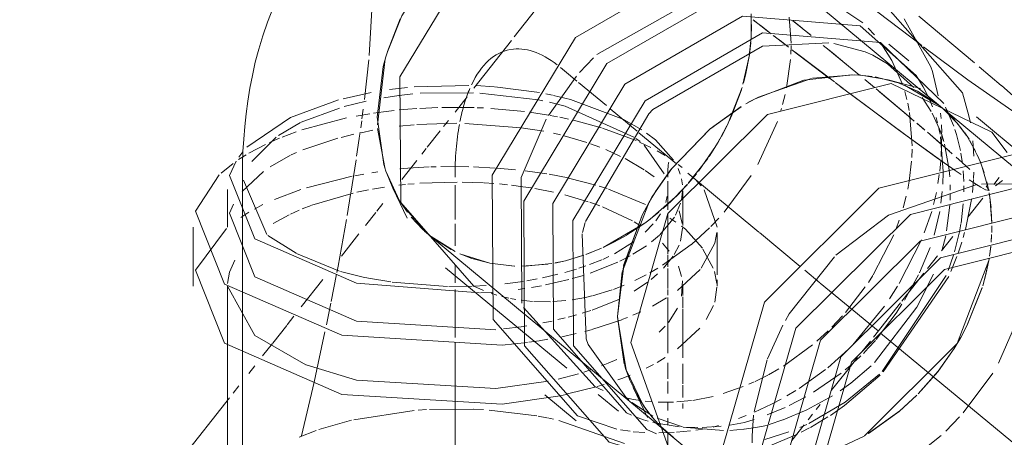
# Model space of a CAD drawing. Header units: millimetres. Extents: x -121 to 34184, y -147 to 33428.
# Tile 34 of 107: x 9336 to 9452, y 23048 to 23098. Entities that reach past the tile are written whole.
import ezdxf

# ---------------------------------------------------------------- set-up
doc = ezdxf.new("R2010")
doc.units = ezdxf.units.MM
doc.linetypes.add('ADSK_Осевая', pattern=[700, 500, -100, 0, -100])
doc.layers.add('P-PIPE-____-CNTR', color=3, linetype='ADSK_Осевая', lineweight=20)
doc.layers.add('P-PIPE-____-OTLN', color=3, linetype='Continuous', lineweight=20)

# ---------------------------------------------------------------- blocks, each defined once
blk = doc.blocks.new('ADSK_ППР_Отвод канализационный - Отвод раструбный-1566479-_3D_ копия 1')
at = {"layer": 'P-PIPE-____-CNTR', "color": 10}
for p, q in [((7376.32, 23091.91), (7376.79, 23091.52)), ((7363.95, 23078.07), (7363.95, 23074.03)), ((7363.95, 23073.54), (7363.95, 23070.95)), ((7363.95, 23065.82), (7363.95, 23060.18)), ((7363.95, 23059.6), (7363.95, 23054.45)), ((7363.95, 23054.45), (7363.95, 23052.67)), ((7363.95, 23052.67), (7363.95, 23033.72))]:
    blk.add_line(p, q, dxfattribs=at)
at = {"layer": 'P-PIPE-____-CNTR', "color": 9}
blk.add_line((7363.95, 23068.73), (7363.95, 23066.59), dxfattribs=at)
at = {"layer": 'P-PIPE-____-CNTR', "color": 10}
for start_param, end_param in [(5.79443, 6.249974), (6.25737, 6.760552), (0.509234, 0.73627), (0.753973, 1.041347)]:
    blk.add_ellipse((7376.44, 23068.41), major_axis=(-6.31, 25.55), ratio=0.422254, start_param=start_param, end_param=end_param, dxfattribs=at)
at = {"layer": 'P-PIPE-____-OTLN', "color": 9}
for p, q in [((7394.02, 23101.01), (7380.61, 23093.43)), ((7356, 23093.79), (7357.51, 23097.63)), ((7400.1, 23094.41), (7387.2, 23086.95)), ((7407.9, 23094.82), (7400.1, 23094.41)), ((7412.16, 23093.74), (7408.45, 23094.74)), ((7415.3, 23092.73), (7414.08, 23094.66)), ((7355.99, 23093.76), (7355.8, 23093.14)), ((7380.2, 23093.03), (7378.57, 23091.3)), ((7398.51, 23093.19), (7397.79, 23089.93)), ((7354.82, 23085.15), (7355.74, 23092.91)), ((7417.86, 23089.57), (7414.78, 23092.33)), ((7378.2, 23090.87), (7374.92, 23086.28)), ((7418.97, 23089.62), (7418.14, 23090.95)), ((7420.74, 23088.59), (7420.07, 23091.42)), ((7397.69, 23089.55), (7395.97, 23085.18)), ((7354.07, 23088.96), (7350.78, 23088.24)), ((7353.5, 23087.93), (7350.91, 23087.3)), ((7350.34, 23087.14), (7345.85, 23085.48)), ((7386.71, 23086.45), (7379.26, 23073.81)), ((7424.52, 23085.41), (7424.35, 23086.23)), ((7345.78, 23085.44), (7343.2, 23083.92)), ((7342.93, 23083.72), (7340.04, 23080.84)), ((7355.68, 23080.14), (7354.84, 23084.72)), ((7338.99, 23081.98), (7338.51, 23081.37)), ((7337.86, 23080.63), (7336.45, 23079.48)), ((7355.82, 23079.72), (7357.43, 23076.23)), ((7339.06, 23078.67), (7341.81, 23072.28)), ((7337.88, 23075.84), (7337.43, 23074.76)), ((7379.22, 23073.68), (7378.92, 23072.5)), ((7386.19, 23073.58), (7381.36, 23070.75)), ((7337.07, 23072.99), (7333.42, 23068.07)), ((7341.95, 23072.14), (7345.25, 23070.06)), ((7360.79, 23072.31), (7360.11, 23072.91)), ((7360.84, 23072.27), (7361.32, 23071.89)), ((7378.89, 23072.34), (7379.34, 23060.01)), ((7345.3, 23070.03), (7350.37, 23067.98)), ((7380.77, 23070.49), (7379.44, 23069.96)), ((7350.49, 23067.94), (7353.13, 23067.26)), ((7353.76, 23067.13), (7356.4, 23066.69)), ((7356.54, 23066.67), (7363.06, 23066.17)), ((7337.2, 23066.2), (7340.41, 23060.38)), ((7363.2, 23066.17), (7365.97, 23066.18)), ((7366.16, 23066.2), (7367.29, 23065.7)), ((7366.94, 23065.41), (7368.39, 23065.5)), ((7369.64, 23061.17), (7371.73, 23061.43)), ((7340.41, 23060.38), (7346.4, 23056.95)), ((7370.93, 23059.4), (7372.44, 23059.58)), ((7372.61, 23059.6), (7373.82, 23059.78)), ((7379.59, 23059.34), (7384.01, 23053.14)), ((7377.18, 23053.52), (7380.53, 23054.37)), ((7380.66, 23054.41), (7381.48, 23054.65)), ((7376.28, 23053.32), (7377.02, 23053.48)), ((7384.72, 23052.54), (7387.21, 23050.92)), ((7384.11, 23051.31), (7384.69, 23051.04)), ((7378.33, 23050.94), (7382.96, 23049.39)), ((7385.17, 23050.84), (7386.09, 23050.5)), ((7383.4, 23049.31), (7384.51, 23049.14))]:
    blk.add_line(p, q, dxfattribs=at)
at = {"layer": 'P-PIPE-____-OTLN', "color": 10}
for p, q in [((7398.75, 23098.22), (7398.74, 23095.28)), ((7403.44, 23094.76), (7403.22, 23097.84)), ((7398.79, 23096.18), (7398.79, 23096.95)), ((7413.23, 23095.73), (7412.5, 23096.54)), ((7398.71, 23094.81), (7398.55, 23093.47)), ((7398.57, 23093.63), (7398.73, 23095.08)), ((7403.41, 23093.48), (7403.44, 23094.51)), ((7402.92, 23089.52), (7403.37, 23092.83)), ((7416.49, 23090.04), (7415.3, 23092.73)), ((7358.37, 23089.55), (7356.24, 23089.3)), ((7365.58, 23089.8), (7359.14, 23089.62)), ((7368.56, 23089.64), (7366.45, 23089.77)), ((7373.88, 23088.95), (7368.62, 23089.63)), ((7419.51, 23088.59), (7418.97, 23089.62)), ((7357.33, 23088.6), (7355.56, 23088.33)), ((7358.98, 23088.79), (7357.37, 23088.61)), ((7366.11, 23088.94), (7359.84, 23088.87)), ((7373.71, 23088.11), (7366.85, 23088.9)), ((7375.38, 23088.65), (7374.61, 23088.81)), ((7377.5, 23088.13), (7375.52, 23088.62)), ((7396.48, 23086.29), (7397.6, 23089.27)), ((7402.45, 23087.55), (7402.75, 23088.73)), ((7417.06, 23088.15), (7416.81, 23089.07)), ((7419.91, 23086.74), (7418.84, 23088.36)), ((7361.9, 23087.2), (7359.8, 23087.1)), ((7366.18, 23087.2), (7362.4, 23087.21)), ((7367.3, 23087.15), (7366.54, 23087.18)), ((7374.27, 23088), (7373.72, 23088.11)), ((7376.9, 23087.36), (7375.06, 23087.83)), ((7384.94, 23083.73), (7376.9, 23087.36)), ((7383.77, 23085.8), (7377.5, 23088.13)), ((7417.33, 23086.86), (7417.16, 23087.7)), ((7420.08, 23087.29), (7419.75, 23088.08)), ((7422.57, 23085), (7421.6, 23087.26)), ((7353.92, 23086.46), (7352.31, 23086.19)), ((7355.55, 23086.7), (7354.36, 23086.53)), ((7356.77, 23086.84), (7355.55, 23086.7)), ((7372.12, 23086.73), (7368.15, 23087.1)), ((7374.91, 23086.31), (7372.69, 23086.65)), ((7376, 23086.11), (7375.13, 23086.27)), ((7377.28, 23085.84), (7376.26, 23086.06)), ((7396.19, 23085.66), (7396.48, 23086.29)), ((7402.24, 23086.83), (7402.32, 23087.09)), ((7417.68, 23082.68), (7417.37, 23086.61)), ((7420.66, 23085.41), (7420.49, 23086.04)), ((7421.07, 23085.9), (7421.02, 23086.52)), ((7351.2, 23085.97), (7345.93, 23084.57)), ((7359.14, 23085.18), (7357.38, 23085)), ((7364.17, 23085.35), (7359.44, 23085.2)), ((7371.71, 23084.83), (7365.08, 23085.33)), ((7381.14, 23084.83), (7377.86, 23085.71)), ((7385.89, 23084.58), (7383.83, 23085.77)), ((7395.14, 23083.62), (7395.91, 23085.06)), ((7395.96, 23085.17), (7395.25, 23083.8)), ((7399.54, 23080.52), (7401.83, 23085.57)), ((7421.15, 23084.28), (7421.12, 23085.15)), ((7345.27, 23084.34), (7343.61, 23083.72)), ((7352.03, 23084.05), (7350.56, 23083.68)), ((7354.28, 23084.52), (7352.89, 23084.24)), ((7374.36, 23084.41), (7371.71, 23084.83)), ((7376.34, 23083.98), (7375.52, 23084.17)), ((7379.42, 23083.1), (7376.75, 23083.88)), ((7385.25, 23083.31), (7381.28, 23084.79)), ((7387.49, 23083.39), (7386.44, 23084.2)), ((7395.22, 23083.75), (7394.86, 23083.12)), ((7420.95, 23084.05), (7420.82, 23084.72)), ((7421.31, 23079.66), (7420.99, 23083.76)), ((7421.08, 23081.43), (7421.15, 23083.98)), ((7422.89, 23084.02), (7422.71, 23084.6)), ((7423.35, 23082.15), (7422.89, 23084.02)), ((7341.66, 23082.86), (7339.7, 23081.83)), ((7343.29, 23083.59), (7342.12, 23083.08)), ((7350.18, 23083.58), (7346.04, 23082.22)), ((7380.98, 23082.53), (7379.88, 23082.94)), ((7385.7, 23083.2), (7385.21, 23083.55)), ((7386.94, 23082.51), (7385.64, 23083.14)), ((7388.54, 23079.39), (7386.17, 23082.79)), ((7389.61, 23081.02), (7387.49, 23083.39)), ((7392.56, 23079.73), (7394.56, 23082.63)), ((7394.86, 23083.12), (7393.8, 23081.44)), ((7394.67, 23082.8), (7395.08, 23083.5)), ((7422.02, 23079.88), (7421.49, 23082.91)), ((7424.94, 23081.47), (7424.82, 23083.29)), ((7339.38, 23081.64), (7338.48, 23081.07)), ((7344.59, 23081.58), (7342.19, 23080.22)), ((7345.31, 23081.91), (7344.68, 23081.63)), ((7383.4, 23081.46), (7381.66, 23082.26)), ((7388.65, 23081.56), (7387.72, 23082.1)), ((7417.64, 23081.32), (7417.68, 23082.32)), ((7423.59, 23080.63), (7423.41, 23081.82)), ((7361.73, 23080.24), (7361.09, 23080.22)), ((7365.55, 23080.23), (7362.28, 23080.26)), ((7386.19, 23079.86), (7383.93, 23081.19)), ((7390.65, 23080.16), (7390.18, 23080.52)), ((7393.65, 23081.22), (7391.4, 23078.33)), ((7417.32, 23078.56), (7417.61, 23080.91)), ((7420.92, 23079.71), (7421.04, 23080.94)), ((7341.41, 23079.67), (7338.9, 23077.33)), ((7351.86, 23079.12), (7346.47, 23077.76)), ((7353.21, 23079.38), (7352.17, 23079.18)), ((7354.85, 23079.65), (7354.17, 23079.54)), ((7368.65, 23080.08), (7366.11, 23080.22)), ((7371.06, 23079.88), (7368.87, 23080.07)), ((7374.72, 23079.39), (7372.19, 23079.75)), ((7377.24, 23078.92), (7375, 23079.35)), ((7387.36, 23079.04), (7386.28, 23079.8)), ((7388.95, 23079.31), (7388.95, 23079.01)), ((7390.4, 23079.38), (7390.16, 23080.02)), ((7391.35, 23078.27), (7392.31, 23079.41)), ((7395.57, 23074.88), (7398.76, 23079.2)), ((7420.71, 23078.28), (7420.87, 23079.34)), ((7421.27, 23078.18), (7421.31, 23079.59)), ((7422.09, 23079.07), (7422.02, 23079.88)), ((7423.75, 23078.5), (7423.68, 23079.74)), ((7424.9, 23078.87), (7424.94, 23079.61)), ((7358.11, 23078.15), (7357.33, 23078.06)), ((7359.14, 23078.24), (7358.39, 23078.18)), ((7364.21, 23078.44), (7359.82, 23078.3)), ((7367.28, 23078.35), (7364.76, 23078.44)), ((7368.52, 23078.26), (7367.35, 23078.34)), ((7370.1, 23078.11), (7369.15, 23078.21)), ((7371.9, 23077.89), (7370.56, 23078.06)), ((7380.48, 23078.08), (7377.28, 23078.91)), ((7381.81, 23077.66), (7380.88, 23077.96)), ((7388.95, 23075.18), (7388.95, 23078.53)), ((7390.32, 23077.16), (7391.21, 23078.11)), ((7390.67, 23078.11), (7390.56, 23078.81)), ((7392.87, 23077.98), (7392.21, 23078.74)), ((7417.15, 23077.59), (7417.32, 23078.56)), ((7422.15, 23077.49), (7422.14, 23078.12)), ((7423.76, 23077.28), (7423.76, 23078)), ((7424.75, 23077.2), (7424.89, 23078.74)), ((7345.83, 23077.56), (7342.71, 23076.4)), ((7351.96, 23077.14), (7347.11, 23075.71)), ((7353.77, 23077.52), (7352.38, 23077.24)), ((7355.63, 23077.84), (7354.24, 23077.61)), ((7372.91, 23077.74), (7371.9, 23077.89)), ((7375.52, 23077.24), (7373.32, 23077.67)), ((7379.6, 23076.13), (7376.83, 23076.93)), ((7386.32, 23075.8), (7381.98, 23077.6)), ((7388.72, 23076.05), (7388.88, 23076.78)), ((7389.4, 23076.24), (7390.31, 23077.14)), ((7390.56, 23076.32), (7390.69, 23077.36)), ((7390.7, 23073.32), (7390.7, 23077.4)), ((7394.75, 23073.13), (7393.21, 23077.53)), ((7416.61, 23075.4), (7416.97, 23076.78)), ((7420.19, 23075.81), (7420.52, 23077.22)), ((7421.06, 23075.97), (7421.21, 23077.33)), ((7422.13, 23076.31), (7422.14, 23077.08)), ((7341.35, 23075.78), (7340.35, 23075.25)), ((7347.04, 23075.69), (7345.97, 23075.27)), ((7358.34, 23074.89), (7357.35, 23076.36)), ((7380.95, 23075.65), (7379.78, 23076.07)), ((7388.41, 23075.34), (7389.4, 23076.24)), ((7389.87, 23074.56), (7390.46, 23075.95)), ((7421.73, 23072.71), (7422.1, 23075.72)), ((7423.42, 23073.6), (7423.69, 23075.86)), ((7423.93, 23072.85), (7424.65, 23076.39)), ((7339.72, 23074.88), (7338.76, 23074.26)), ((7344.45, 23074.58), (7342.55, 23073.55)), ((7345.63, 23075.12), (7344.59, 23074.65)), ((7384.79, 23073.87), (7381.28, 23075.52)), ((7386.55, 23073.84), (7387.9, 23074.9)), ((7387.55, 23073.89), (7388.1, 23074.69)), ((7388.95, 23071.91), (7388.95, 23074.75)), ((7390.64, 23073.57), (7390.28, 23075.05)), ((7419.1, 23072.46), (7419.97, 23074.99)), ((7420.28, 23072.2), (7420.91, 23074.97)), ((7360.11, 23072.91), (7358.79, 23074.32)), ((7385.73, 23073.3), (7384.99, 23073.75)), ((7385.55, 23073.13), (7386.36, 23073.7)), ((7386.86, 23074.07), (7386.26, 23073.62)), ((7386.31, 23072.55), (7387.25, 23073.53)), ((7388.02, 23072.23), (7389.72, 23074.29)), ((7389.89, 23073.72), (7389.18, 23074.19)), ((7394.02, 23073.22), (7394.95, 23074.19)), ((7415.78, 23072.93), (7416.16, 23073.97)), ((7423.23, 23072.6), (7423.41, 23073.52)), ((7384.14, 23072.22), (7385.54, 23073.12)), ((7387.03, 23071.39), (7387.98, 23072.2)), ((7390.46, 23071.5), (7390.67, 23073.03)), ((7391.05, 23072.89), (7390.56, 23073.25)), ((7393.02, 23070.65), (7391.05, 23072.89)), ((7391.72, 23071.11), (7393.84, 23073.04)), ((7394.47, 23071.26), (7394.71, 23072.49)), ((7394.75, 23071.32), (7394.75, 23072.49)), ((7413.1, 23067.51), (7415.51, 23072.25)), ((7421.18, 23070.35), (7421.62, 23072.13)), ((7422.65, 23070.23), (7423.23, 23072.6)), ((7423.67, 23071.92), (7423.84, 23072.52)), ((7363.96, 23070.26), (7361.12, 23072.04)), ((7361.32, 23071.89), (7363.49, 23070.5)), ((7382.67, 23069.99), (7384.91, 23071.4)), ((7389.13, 23070.33), (7388.33, 23071.24)), ((7388.34, 23068.66), (7391.69, 23071.1)), ((7388.95, 23069.99), (7388.95, 23071.91)), ((7389.71, 23069.91), (7390.29, 23071.02)), ((7392.89, 23068.32), (7394.47, 23071.25)), ((7394.75, 23067.53), (7394.75, 23071.32)), ((7416.13, 23066.5), (7418.77, 23071.66)), ((7423.08, 23070.08), (7423.5, 23071.37)), ((7368.02, 23068.9), (7364.49, 23070.01)), ((7379.07, 23069.83), (7376.91, 23069.19)), ((7379.33, 23069.93), (7381.16, 23070.66)), ((7384.86, 23069.94), (7386.43, 23070.94)), ((7388.95, 23068.48), (7388.95, 23069.89)), ((7394.3, 23068.32), (7393.08, 23070.56)), ((7418.53, 23067.75), (7419.8, 23070.75)), ((7421.92, 23068.05), (7422.53, 23069.84)), ((7370.91, 23068.56), (7368.05, 23068.89)), ((7368.3, 23068.85), (7370.97, 23068.55)), ((7374.83, 23068.78), (7371.78, 23068.54)), ((7372.19, 23068.55), (7375.33, 23068.86)), ((7375.66, 23068.92), (7376.91, 23069.19)), ((7376.91, 23069.19), (7375.72, 23068.93)), ((7376.91, 23069.19), (7378.94, 23069.79)), ((7379.76, 23068.73), (7381.2, 23069.3)), ((7379.83, 23067.72), (7383.08, 23069.02)), ((7381.32, 23069.35), (7382.01, 23069.67)), ((7383.31, 23069.13), (7384.54, 23069.76)), ((7388.43, 23068.3), (7389.58, 23069.71)), ((7422.23, 23067.92), (7422.94, 23069.69)), ((7374.24, 23067.19), (7376.01, 23067.6)), ((7376.86, 23067.82), (7378.21, 23068.21)), ((7378.48, 23068.3), (7379.31, 23068.57)), ((7385.06, 23066.85), (7386.41, 23067.53)), ((7386.84, 23067.76), (7387.78, 23068.31)), ((7386.98, 23066.98), (7387.74, 23067.63)), ((7388.95, 23065.94), (7388.95, 23068.26)), ((7390.09, 23065.68), (7392.77, 23068.16)), ((7390.58, 23067.35), (7390.2, 23068.55)), ((7394.7, 23066.53), (7394.43, 23067.91)), ((7416.78, 23064.55), (7418.41, 23067.51)), ((7418.23, 23063.72), (7420.19, 23067.59)), ((7369.81, 23066.46), (7371.96, 23066.76)), ((7372.38, 23066.83), (7373.61, 23067.06)), ((7374.59, 23066.34), (7377.33, 23066.97)), ((7377.71, 23067.08), (7379.03, 23067.46)), ((7385.01, 23065.6), (7386.57, 23066.66)), ((7390.58, 23065.04), (7390.66, 23066.84)), ((7394.75, 23066.2), (7394.75, 23066.94)), ((7412.53, 23066.63), (7413.05, 23067.44)), ((7414.16, 23056.17), (7421.69, 23067.46)), ((7414.27, 23056.11), (7421.97, 23067.33)), ((7366.07, 23066.18), (7367.61, 23066.26)), ((7368.17, 23065.37), (7368.84, 23065.15)), ((7371.37, 23065.81), (7372.15, 23065.92)), ((7372.92, 23066.04), (7374.12, 23066.25)), ((7380.1, 23065.07), (7382.42, 23065.77)), ((7382.55, 23065.82), (7383.81, 23066.3)), ((7388.95, 23065.14), (7388.95, 23065.82)), ((7390.7, 23065.11), (7390.7, 23066.2)), ((7394.47, 23064.32), (7394.72, 23066.08)), ((7409.84, 23063.09), (7412.17, 23066.1)), ((7415, 23064.71), (7415.95, 23066.19)), ((7369.44, 23064.99), (7370.25, 23064.79)), ((7370.47, 23064.75), (7371.09, 23064.63)), ((7371.72, 23064.54), (7373.04, 23064.4)), ((7373.19, 23064.4), (7375.17, 23064.37)), ((7375.45, 23064.38), (7376.96, 23064.5)), ((7377.7, 23064.6), (7379.26, 23064.88)), ((7379.26, 23064.88), (7380.02, 23065.06)), ((7380.05, 23063.39), (7383.29, 23064.67)), ((7387.15, 23063.86), (7388.81, 23064.81)), ((7388.95, 23058.32), (7388.95, 23064.86)), ((7390.7, 23063.63), (7390.7, 23064.94)), ((7415.93, 23063.23), (7416.48, 23064.07)), ((7378.9, 23063.02), (7379.9, 23063.34)), ((7384.83, 23062.77), (7385.77, 23063.18)), ((7389.03, 23061.94), (7390.09, 23063.6)), ((7390.7, 23057.76), (7390.7, 23063.5)), ((7393.46, 23062.26), (7394.34, 23063.94)), ((7410.69, 23059.31), (7414.41, 23063.85)), ((7413.25, 23057.21), (7418.23, 23063.72)), ((7413.44, 23059.92), (7415.91, 23063.19)), ((7374.27, 23061.87), (7375.37, 23062.1)), ((7376.04, 23062.26), (7376.87, 23062.46)), ((7377.22, 23062.55), (7378.23, 23062.82)), ((7380.04, 23061.11), (7383.54, 23062.25)), ((7383.56, 23062.26), (7384.2, 23062.51)), ((7408.25, 23061.38), (7409.49, 23062.69)), ((7371.73, 23061.43), (7372.38, 23061.53)), ((7376.51, 23060.26), (7378.18, 23060.63)), ((7379.2, 23060.88), (7379.93, 23061.08)), ((7387.93, 23060.77), (7388.64, 23061.48)), ((7390.11, 23058.83), (7392.7, 23061.26)), ((7406.48, 23059.73), (7407.81, 23060.95)), ((7373.82, 23059.78), (7374.86, 23059.95)), ((7412.51, 23058.89), (7413.35, 23059.82)), ((7402.55, 23056.81), (7405.97, 23059.3)), ((7407.75, 23056.61), (7410.19, 23058.81)), ((7411.94, 23058.29), (7412.51, 23058.89)), ((7381.17, 23056.83), (7381.96, 23057.14)), ((7381.96, 23057.14), (7382.95, 23057.58)), ((7387.7, 23057.24), (7388.65, 23057.81)), ((7388.95, 23055.32), (7388.95, 23057.17)), ((7409.8, 23056.35), (7410.65, 23057.08)), ((7410.98, 23057.37), (7411.66, 23058.02)), ((7379.09, 23056.1), (7379.87, 23056.36)), ((7386.39, 23056.54), (7387.27, 23056.99)), ((7390.7, 23056.22), (7390.7, 23057.06)), ((7390.7, 23054.73), (7390.7, 23056.21)), ((7400.78, 23055.78), (7401.99, 23056.47)), ((7404.4, 23054.18), (7407.47, 23056.39)), ((7406.09, 23053.72), (7409.33, 23055.97)), ((7410.46, 23054.8), (7412.86, 23056.83)), ((7376.05, 23055.27), (7378.47, 23055.91)), ((7383.09, 23055.18), (7383.67, 23055.39)), ((7383.67, 23055.39), (7384.52, 23055.72)), ((7388.95, 23053.57), (7388.95, 23054.98)), ((7398.48, 23054.66), (7399.1, 23054.94)), ((7399.21, 23054.99), (7400.72, 23055.75)), ((7409.23, 23053.91), (7410.46, 23054.8)), ((7409.74, 23052.17), (7413.9, 23055.74)), ((7409.81, 23052.55), (7413.82, 23055.84)), ((7390.7, 23053.12), (7390.7, 23054.54)), ((7395.45, 23053.56), (7397.82, 23054.39)), ((7402.94, 23053.3), (7404.02, 23053.95)), ((7384.01, 23053.14), (7384.36, 23052.84)), ((7384.24, 23053.03), (7384.89, 23052.89)), ((7384.89, 23052.89), (7385.79, 23052.74)), ((7386.31, 23052.68), (7387.11, 23052.6)), ((7387.83, 23052.56), (7389.63, 23052.56)), ((7388.95, 23051.57), (7388.95, 23052.49)), ((7390.03, 23052.58), (7391.74, 23052.75)), ((7391.9, 23052.77), (7394.27, 23053.24)), ((7401.13, 23052.32), (7402.26, 23052.92)), ((7403.22, 23052.17), (7405.17, 23053.18)), ((7405.31, 23051.66), (7408.32, 23053.32)), ((7405.52, 23050.05), (7409.81, 23052.55)), ((7359.14, 23051.57), (7352.05, 23050.5)), ((7360.58, 23051.68), (7359.59, 23051.61)), ((7366.11, 23051.73), (7360.94, 23051.69)), ((7367.28, 23051.68), (7366.16, 23051.73)), ((7373.54, 23050.96), (7367.96, 23051.63)), ((7390.7, 23051.81), (7390.7, 23052.41)), ((7399.15, 23051.39), (7401.13, 23052.32)), ((7400.65, 23051.07), (7402.74, 23051.95)), ((7402.53, 23050.49), (7405.3, 23051.66)), ((7408.06, 23051.01), (7409.74, 23052.17)), ((7351.76, 23050.43), (7347.93, 23049.33)), ((7374.73, 23050.73), (7373.73, 23050.92)), ((7375.52, 23050.57), (7374.82, 23050.72)), ((7383.87, 23047.7), (7376.16, 23050.42)), ((7386.09, 23050.5), (7386.66, 23050.32)), ((7387.19, 23050.18), (7390.28, 23049.66)), ((7387.7, 23050.68), (7390.69, 23049.67)), ((7388.95, 23049.93), (7388.95, 23050.68)), ((7396.23, 23049.87), (7397.98, 23050.16)), ((7397.27, 23050.63), (7398.16, 23050.98)), ((7397.98, 23050.16), (7399.09, 23050.51)), ((7400.87, 23049.92), (7402.48, 23050.47)), ((7405.71, 23049.59), (7407.77, 23050.82)), ((7347.62, 23049.23), (7345.63, 23048.45)), ((7384.87, 23049.09), (7386.27, 23048.98)), ((7387.88, 23048.94), (7389.7, 23049.01)), ((7389.98, 23049.03), (7391.63, 23049.19)), ((7390.75, 23049.62), (7392.5, 23049.57)), ((7391.14, 23049.57), (7395.49, 23049.21)), ((7392.24, 23049.27), (7393.32, 23049.44)), ((7393.01, 23049.58), (7395.23, 23049.74)), ((7394.29, 23049.62), (7394.93, 23049.82)), ((7396.25, 23049.24), (7397.9, 23049.38)), ((7397.94, 23049.38), (7399.29, 23049.57)), ((7399.29, 23049.57), (7400.34, 23049.76)), ((7400.34, 23049.76), (7400.7, 23049.86)), ((7400.35, 23048.19), (7403.18, 23049.07)), ((7404.46, 23049.58), (7405.29, 23049.95)), ((7404.61, 23049.02), (7405.6, 23049.53)), ((7388.95, 23047.5), (7388.95, 23048.86)), ((7400.73, 23047.36), (7404.21, 23048.81))]:
    blk.add_line(p, q, dxfattribs=at)
at = {"layer": 'P-PIPE-____-OTLN', "color": 22}
for p, q in [((7417.3, 23092.67), (7414.93, 23094.64)), ((7387.2, 23086.95), (7386.71, 23086.45)), ((7356.62, 23077.73), (7355.91, 23079.45)), ((7338.95, 23079.01), (7338.95, 23033.72)), ((7337.2, 23077.58), (7337.2, 23073.13)), ((7356.62, 23077.73), (7358.31, 23074.19)), ((7357.8, 23075.65), (7360.84, 23072.27)), ((7337.43, 23074.76), (7340.41, 23067.31)), ((7333.15, 23073.13), (7333.15, 23066.2)), ((7360.36, 23072.67), (7360.83, 23072.28)), ((7333.42, 23068.07), (7336.84, 23059.5)), ((7362.82, 23068.36), (7377.07, 23056.54)), ((7353.13, 23067.26), (7353.76, 23067.13)), ((7337.2, 23066.2), (7337.2, 23039.53)), ((7379.34, 23060.01), (7379.59, 23059.34)), ((7374.48, 23053.42), (7378.18, 23050.35)), ((7380.77, 23053.46), (7383.14, 23051.49))]:
    blk.add_line(p, q, dxfattribs=at)
for points in [[(7342.51, 23098.83, 0), (7341.89, 23097.22, 0), (7341.34, 23095.63, 0), (7340.87, 23094.07, 0), (7340.46, 23092.52, 0), (7340.12, 23090.98, 0), (7339.82, 23089.46, 0), (7339.58, 23087.96, 0), (7339.38, 23086.46, 0), (7339.22, 23084.97, 0), (7339.1, 23083.49, 0), (7339.01, 23082.01, 0), (7338.96, 23080.53, 0), (7338.95, 23079.06, 0), (7338.95, 23079.01, 0)], [(7379.77, 23112.83, 0), (7365.96, 23104.85, 0), (7357.47, 23090.79, 0), (7357.55, 23076.03, 0), (7366.16, 23066.2, 0)], [(7363.28, 23105.89, 0), (7361.15, 23103.46, 0), (7357.68, 23097.97, 0), (7355.99, 23093.76, 0)], [(7394, 23104.63, 0), (7378.09, 23095.44, 0), (7368.32, 23079.25, 0), (7368.41, 23062.26, 0), (7378.33, 23050.94, 0)], [(7397.7, 23101.56, 0), (7381.8, 23092.37, 0), (7372.03, 23076.18, 0), (7372.12, 23059.18, 0), (7382.04, 23047.86, 0), (7388.61, 23045.93, 0)], [(7424.35, 23086.23, 0), (7423.58, 23088.92, 0), (7413.66, 23100.24, 0), (7397.7, 23101.56, 0)], [(7397.72, 23097.94, 0), (7383.91, 23089.96, 0), (7375.42, 23075.9, 0), (7375.5, 23061.14, 0), (7384.11, 23051.31, 0)], [(7418.14, 23090.95, 0), (7411.58, 23096.8, 0), (7397.72, 23097.94, 0)], [(7400.1, 23095.97, 0), (7386.28, 23087.99, 0), (7377.8, 23073.93, 0), (7377.87, 23059.17, 0), (7386.49, 23049.34, 0), (7387.62, 23048.83, 0)], [(7421.39, 23087.66, 0), (7413.96, 23094.83, 0), (7400.1, 23095.97, 0)], [(7355.8, 23093.14, 0), (7355.51, 23092.04, 0), (7354.79, 23086.08, 0), (7355.57, 23080.49, 0), (7355.82, 23079.72, 0)], [(7414.78, 23092.33, 0), (7413.06, 23093.34, 0), (7412.16, 23093.74, 0)], [(7338.2, 23080.9, 0), (7337.43, 23079.21, 0), (7340.41, 23071.76, 0)], [(7336.22, 23079.27, 0), (7333.42, 23075.01, 0), (7336.84, 23066.43, 0)], [(7340.41, 23071.76, 0), (7352.37, 23066.54, 0), (7366.8, 23065.4, 0)], [(7336.84, 23066.43, 0), (7350.62, 23060.42, 0), (7369.48, 23059.26, 0), (7370.93, 23059.4, 0)], [(7340.41, 23067.31, 0), (7352.37, 23062.09, 0), (7368.75, 23061.08, 0)], [(7336.84, 23059.5, 0), (7350.62, 23053.48, 0), (7369.48, 23052.33, 0), (7376.28, 23053.32, 0)]]:
    blk.add_polyline3d(points, dxfattribs=at)
at = {"layer": 'P-PIPE-____-OTLN', "color": 9}
for points in [[(7411.86, 23097.15, 0), (7407.88, 23099.87, 0), (7397.94, 23101.65, 0)], [(7420.06, 23091.45, 0), (7419.88, 23091.99, 0), (7416.75, 23097.61, 0)], [(7350.23, 23088.09, 0), (7344.59, 23086.03, 0), (7339.48, 23082.53, 0)], [(7374.65, 23085.82, 0), (7371.72, 23078.97, 0), (7371.8, 23064.21, 0)], [(7389.06, 23080.74, 0), (7389.05, 23080.7, 0), (7389.03, 23080.61, 0), (7389.01, 23080.45, 0), (7388.99, 23080.24, 0), (7388.97, 23079.97, 0), (7388.96, 23079.67, 0), (7388.95, 23079.31, 0)], [(7338.04, 23069.24, 0), (7337.43, 23067.83, 0), (7337.21, 23066.53, 0)], [(7371.98, 23063.7, 0), (7380.41, 23054.38, 0), (7381.37, 23053.95, 0)], [(7346.43, 23056.94, 0), (7352.37, 23055.16, 0), (7368.75, 23054.15, 0), (7374.87, 23055.02, 0)]]:
    blk.add_polyline3d(points, dxfattribs=at)
at = {"layer": 'P-PIPE-____-OTLN', "color": 10}
for points in [[(7397.84, 23090.1, 0), (7398.08, 23090.99, 0), (7398.54, 23093.42, 0)], [(7359.46, 23087.08, 0), (7358.41, 23087, 0), (7357.37, 23086.91, 0)], [(7421.41, 23083.2, 0), (7421.11, 23084.15, 0), (7420.03, 23086.52, 0)], [(7360.9, 23080.22, 0), (7358.41, 23080.07, 0), (7357.47, 23079.98, 0)], [(7391.27, 23078.19, 0), (7389.82, 23076.65, 0), (7386.86, 23074.07, 0)], [(7381.67, 23070.9, 0), (7382.6, 23071.36, 0), (7384.12, 23072.21, 0)], [(7364.61, 23069.96, 0), (7365.9, 23069.46, 0), (7367.74, 23068.96, 0)]]:
    blk.add_polyline3d(points, dxfattribs=at)
blk = doc.blocks.new('ADSK_ППР_Тройник канализационный_Составной - Тройник канализационный-1734335-_3D_ копия 1')
at = {"layer": 'P-PIPE-____-OTLN', "color": 22}
for p, q in [((7404.93, 23090.41), (7410.54, 23091.05)), ((7413.31, 23090.79), (7415.86, 23090.16)), ((7399.23, 23088.24), (7404.84, 23090.38)), ((7418.66, 23089.45), (7414.87, 23090.46)), ((7418.31, 23089.12), (7420.45, 23087.76)), ((7393.94, 23084.69), (7397.58, 23087.3)), ((7398.13, 23087.63), (7399.15, 23088.19)), ((7445.9, 23066.67), (7421.01, 23087.32)), ((7439.47, 23074.28), (7425.23, 23086.1)), ((7389.41, 23080.03), (7393.86, 23084.63)), ((7387.49, 23077.3), (7389.34, 23079.94)), ((7385.94, 23074.54), (7387.09, 23076.66)), ((7383.76, 23068.61), (7385.89, 23074.44)), ((7383.05, 23062.64), (7383.74, 23068.51)), ((7383.83, 23057.05), (7383.05, 23062.55)), ((7384.03, 23056.41), (7383.85, 23056.97)), ((7385.54, 23053.03), (7384.5, 23055.13)), ((7384.87, 23054.29), (7386.56, 23050.75)), ((7387.12, 23050.79), (7386.1, 23052.14)), ((7387.37, 23050.5), (7386.63, 23051.4)), ((7389.08, 23048.84), (7447.33, 23000.52))]:
    blk.add_line(p, q, dxfattribs=at)
at = {"layer": 'P-PIPE-____-OTLN', "color": 9}
for p, q in [((7405.98, 23090.64), (7410.85, 23091.05)), ((7410.63, 23091.05), (7411.36, 23091.02)), ((7399.49, 23088.37), (7405.85, 23090.62)), ((7415.33, 23090.33), (7416.51, 23089.93)), ((7415.95, 23090.13), (7418.31, 23089.12)), ((7416.77, 23089.83), (7420.93, 23087.38)), ((7394, 23084.74), (7397.53, 23087.28)), ((7398.37, 23087.77), (7399.38, 23088.31)), ((7389.38, 23079.99), (7393.94, 23084.69)), ((7428.85, 23081.9), (7427.06, 23084.32)), ((7387.51, 23077.34), (7389.34, 23079.94)), ((7387.09, 23076.66), (7387.49, 23077.3)), ((7383.62, 23067.97), (7386.81, 23076.18)), ((7383.05, 23062.64), (7383.6, 23067.88)), ((7384.04, 23056.37), (7383.05, 23062.55)), ((7402.46, 23061.6), (7400.68, 23057.67)), ((7423.39, 23060.18), (7422.6, 23058.86)), ((7400.62, 23057.52), (7399.1, 23051.48)), ((7386.06, 23052.2), (7384.03, 23056.41)), ((7384.49, 23055.14), (7384.05, 23056.34)), ((7386.41, 23051.7), (7385.54, 23053.03)), ((7387.93, 23049.9), (7387.37, 23050.5)), ((7387.96, 23049.87), (7387.39, 23050.48)), ((7399.04, 23051.05), (7398.86, 23048.61)), ((7389.08, 23048.84), (7388.11, 23049.72)), ((7389.64, 23048.4), (7388.14, 23049.7)), ((7398.86, 23048.59), (7398.86, 23047.77)), ((7412.04, 23048.58), (7407.78, 23046.56))]:
    blk.add_line(p, q, dxfattribs=at)
at = {"layer": 'P-PIPE-____-OTLN', "color": 10}
for p, q in [((7411.53, 23091.01), (7412.98, 23090.85)), ((7420.45, 23087.76), (7421, 23087.32)), ((7421.16, 23087.2), (7422.97, 23085.37)), ((7421.25, 23087.12), (7422.72, 23085.66)), ((7422.94, 23085.41), (7423.56, 23084.63)), ((7422.97, 23085.37), (7423.99, 23084.02)), ((7423.85, 23084.23), (7424.36, 23083.46)), ((7424.26, 23083.61), (7425.13, 23082.06)), ((7424.45, 23083.31), (7425.59, 23081.03)), ((7425.33, 23081.63), (7425.7, 23080.77)), ((7425.59, 23081.03), (7425.84, 23080.41)), ((7425.7, 23080.77), (7426.14, 23079.53)), ((7425.92, 23080.19), (7426.55, 23077.98)), ((7426.44, 23078.46), (7426.64, 23077.55)), ((7426.71, 23077.18), (7426.95, 23075.43)), ((7426.79, 23076.72), (7427.05, 23073.61)), ((7426.98, 23075.07), (7427.05, 23073.61)), ((7427.05, 23073.3), (7427.03, 23072.6)), ((7427.05, 23073.29), (7427.03, 23072.49)), ((7427.02, 23072.28), (7426.96, 23071.37)), ((7427.01, 23072.1), (7426.95, 23071.36)), ((7426.91, 23070.83), (7426.76, 23069.72)), ((7426.91, 23070.88), (7426.8, 23069.98)), ((7427.84, 23057.16), (7430.37, 23063)), ((7423.69, 23051.3), (7427.15, 23055.97)), ((7421.63, 23049.15), (7423.26, 23050.82)), ((7417.99, 23046.16), (7421.08, 23048.64))]:
    blk.add_line(p, q, dxfattribs=at)
at = {"layer": 'P-PIPE-____-OTLN', "color": 22}
for points in [[(7410.85, 23091.05, 0), (7411.64, 23091, 0), (7414.87, 23090.46, 0)], [(7427.06, 23084.32, 0), (7415.21, 23090.03, 0), (7400.66, 23086.38, 0), (7388.97, 23074.75, 0), (7384.61, 23059.59, 0)], [(7444.17, 23075.35, 0), (7430.53, 23081.93, 0), (7413.77, 23077.72, 0), (7400.32, 23064.33, 0), (7395.29, 23046.88, 0)], [(7450.63, 23068.27, 0), (7447.88, 23072.28, 0), (7434.23, 23078.85, 0), (7417.48, 23074.64, 0), (7404.02, 23061.26, 0), (7399, 23043.8, 0)], [(7445.01, 23069.43, 0), (7433.16, 23075.14, 0), (7418.61, 23071.48, 0), (7406.92, 23059.86, 0), (7402.56, 23044.7, 0)], [(7446.92, 23067.96, 0), (7435.54, 23073.17, 0), (7420.99, 23069.51, 0), (7409.3, 23057.89, 0), (7404.94, 23042.73, 0)], [(7384.61, 23059.59, 0), (7389.24, 23046.69, 0), (7391.55, 23044.53, 0)]]:
    blk.add_polyline3d(points, dxfattribs=at)
at = {"layer": 'P-PIPE-____-OTLN', "color": 9}
for points in [[(7425.16, 23078.11, 0), (7414.91, 23074.56, 0), (7408.72, 23069.85, 0)], [(7431.49, 23077.95, 0), (7429.46, 23078.21, 0), (7425.83, 23078.18, 0)], [(7435.07, 23071.56, 0), (7421.48, 23068.15, 0), (7410.55, 23057.28, 0), (7406.48, 23043.12, 0)], [(7408.53, 23069.66, 0), (7403.22, 23062.93, 0), (7402.77, 23062.15, 0)], [(7426.67, 23069.2, 0), (7422.97, 23059.44, 0), (7412.09, 23048.61, 0)]]:
    blk.add_polyline3d(points, dxfattribs=at)
at = {"layer": 'P-PIPE-____-OTLN', "color": 10}
for points in [[(7426.71, 23069.42, 0), (7426.35, 23067.65, 0), (7425.97, 23066.24, 0)], [(7425.91, 23066.03, 0), (7424.2, 23061.72, 0), (7423.39, 23060.18, 0)], [(7422.6, 23058.86, 0), (7420.75, 23056.22, 0), (7418.38, 23053.52, 0)], [(7418.23, 23053.38, 0), (7416.23, 23051.53, 0), (7412.51, 23048.86, 0)]]:
    blk.add_polyline3d(points, dxfattribs=at)
blk = doc.blocks.new('ADSK_ППР_Тройник канализационный_Составной - Тройник канализационный-1734338-_3D_ копия 1')
at = {"layer": 'P-PIPE-____-OTLN', "color": 9}
for p, q in [((7354.78, 23109.54), (7353.86, 23093.3)), ((7412.35, 23099.37), (7418.8, 23094.5)), ((7353.81, 23092.79), (7353.3, 23088.15))]:
    blk.add_line(p, q, dxfattribs=at)
at = {"layer": 'P-PIPE-____-OTLN', "color": 10}
for p, q in [((7425.02, 23092.46), (7418.48, 23097.92)), ((7399.95, 23096.75), (7399.1, 23097.4)), ((7401.09, 23095.87), (7399.95, 23096.75)), ((7403.66, 23097.41), (7405.82, 23095.65)), ((7403.73, 23097.35), (7404.75, 23096.52)), ((7404.75, 23096.52), (7403.73, 23097.35)), ((7402.3, 23094.95), (7401.35, 23095.67)), ((7402.29, 23094.95), (7401.43, 23095.61)), ((7401.43, 23095.61), (7402.29, 23094.95)), ((7404.88, 23096.42), (7405.67, 23095.77)), ((7405.67, 23095.77), (7404.88, 23096.42)), ((7403.06, 23094.37), (7402.29, 23094.95)), ((7402.29, 23094.95), (7403.06, 23094.37)), ((7403.14, 23094.3), (7402.3, 23094.95)), ((7407.23, 23094.5), (7408.27, 23093.65)), ((7408.27, 23093.65), (7407.23, 23094.5)), ((7407.54, 23094.24), (7408.68, 23093.31)), ((7407.97, 23090.63), (7403.54, 23094)), ((7403.54, 23094), (7407.97, 23090.63)), ((7408.53, 23090.21), (7403.93, 23093.7)), ((7408.27, 23093.65), (7410, 23092.23)), ((7410, 23092.23), (7408.27, 23093.65)), ((7408.68, 23093.31), (7411.47, 23091.01)), ((7428.14, 23089.8), (7425.57, 23092)), ((7409.57, 23089.42), (7408.61, 23090.14)), ((7408.61, 23090.14), (7409.57, 23089.42)), ((7410.26, 23088.9), (7409.23, 23089.68)), ((7412.1, 23090.49), (7412.82, 23089.89)), ((7412.82, 23089.89), (7412.1, 23090.49)), ((7412.53, 23090.14), (7413.23, 23089.55)), ((7430.27, 23087.94), (7428.17, 23089.77)), ((7415.75, 23084.82), (7410.35, 23088.83)), ((7413.44, 23089.38), (7417.2, 23086.23)), ((7417.2, 23086.23), (7413.44, 23089.38)), ((7413.82, 23089.06), (7417.25, 23086.19)), ((7353.16, 23087.02), (7353, 23085.85)), ((7417.21, 23086.22), (7417.93, 23085.61)), ((7417.93, 23085.61), (7417.21, 23086.22)), ((7417.28, 23086.16), (7417.93, 23085.61)), ((7352.97, 23085.62), (7352.86, 23084.82)), ((7418.22, 23085.36), (7418.99, 23084.71)), ((7418.99, 23084.71), (7418.22, 23085.36)), ((7418.27, 23085.32), (7419.18, 23084.55)), ((7352.78, 23084.29), (7352.68, 23083.58)), ((7416.66, 23084.14), (7415.75, 23084.82)), ((7421.15, 23080.9), (7416.66, 23084.14)), ((7419.47, 23084.3), (7421.01, 23082.97)), ((7419.47, 23084.3), (7420.54, 23083.37)), ((7420.54, 23083.37), (7419.47, 23084.3)), ((7352.68, 23083.54), (7352.37, 23081.49)), ((7420.54, 23083.37), (7421.45, 23082.59)), ((7421.45, 23082.59), (7420.54, 23083.37)), ((7421.01, 23082.97), (7422.06, 23082.06)), ((7421.6, 23082.46), (7422.39, 23081.77)), ((7422.39, 23081.77), (7421.6, 23082.46)), ((7352.31, 23081.06), (7351.7, 23077.15)), ((7421.43, 23080.7), (7420.54, 23081.34)), ((7420.54, 23081.34), (7421.43, 23080.7)), ((7422.09, 23080.24), (7421.15, 23080.9)), ((7422.73, 23079.8), (7421.95, 23080.34)), ((7421.95, 23080.34), (7422.73, 23079.8)), ((7422.85, 23081.35), (7423.52, 23080.76)), ((7423.52, 23080.76), (7422.85, 23081.35)), ((7423.55, 23080.73), (7424.44, 23079.92)), ((7423.45, 23079.31), (7422.6, 23079.89)), ((7424.87, 23078.37), (7424.37, 23078.69)), ((7425.41, 23078.04), (7424.93, 23078.33)), ((7425.74, 23077.84), (7424.94, 23078.33)), ((7424.94, 23078.33), (7425.74, 23077.84)), ((7426.39, 23078), (7426.71, 23077.45)), ((7426.71, 23077.45), (7426.39, 23078)), ((7427.26, 23078.14), (7427.91, 23078.96)), ((7427.47, 23078), (7428.28, 23078.61)), ((7351.67, 23076.99), (7351.27, 23074.51)), ((7426.3, 23077.54), (7425.75, 23077.83)), ((7425.75, 23077.83), (7426.3, 23077.54)), ((7426.71, 23077.45), (7426.33, 23077.53)), ((7426.33, 23077.53), (7426.71, 23077.45)), ((7426.72, 23077.44), (7426.71, 23077.44)), ((7424.23, 23074.29), (7426, 23076.53)), ((7351.18, 23074.02), (7350.19, 23068.56)), ((7421.12, 23070.35), (7422.44, 23072.02)), ((7419.48, 23068.27), (7420.67, 23069.78)), ((7350.01, 23067.59), (7349.38, 23064.41)), ((7350.19, 23068.56), (7350.05, 23067.81)), ((7417.15, 23065.32), (7419.06, 23067.73)), ((7416.45, 23064.42), (7417.12, 23065.28)), ((7349.34, 23064.2), (7348.82, 23061.64)), ((7413.12, 23060.21), (7416.29, 23064.22)), ((7348.65, 23060.82), (7347.86, 23057.13)), ((7411.75, 23058.47), (7412.76, 23059.75)), ((7347.86, 23057.13), (7347.37, 23054.91)), ((7410.41, 23056.77), (7411.24, 23057.83)), ((7408.67, 23054.57), (7410.41, 23056.77)), ((7347.37, 23054.91), (7345.9, 23048.6)), ((7408.16, 23053.92), (7408.66, 23054.56)), ((7406.4, 23051.69), (7406.87, 23052.28)), ((7405.46, 23050.5), (7405.98, 23051.16)), ((7403.52, 23048.05), (7404.99, 23049.9))]:
    blk.add_line(p, q, dxfattribs=at)
for points in [[(7400.84, 23096.07, 0), (7399.87, 23096.81, 0), (7398.98, 23097.49, 0)], [(7398.98, 23097.49, 0), (7399.87, 23096.81, 0), (7400.84, 23096.07, 0)], [(7420.54, 23081.34, 0), (7417.67, 23083.4, 0), (7409.66, 23089.35, 0)], [(7409.66, 23089.35, 0), (7417.67, 23083.4, 0), (7420.54, 23081.34, 0)]]:
    blk.add_polyline3d(points, dxfattribs=at)
at = {"layer": 'P-PIPE-____-OTLN', "color": 22}
blk.add_polyline3d([(7418.99, 23094.35, 0), (7424.23, 23090.47, 0), (7433.39, 23084.07, 0), (7433.87, 23084.62, 0)], dxfattribs=at)

msp = doc.modelspace()

# ---------------------------------------------------------------- linework, layer by layer
at = {"layer": 'P-PIPE-____-CNTR', "color": 10}
for p, q in [((9393.93, 23095.51), (9396.43, 23098.67)), ((9389.17, 23089.47), (9393.58, 23095.06)), ((9399.34, 23091.91), (9399.81, 23091.52)), ((9399.81, 23091.52), (9401.28, 23090.3)), ((9399.81, 23091.52), (9401.28, 23090.3)), ((9401.48, 23090.14), (9404.75, 23087.43)), ((9401.48, 23090.14), (9404.75, 23087.43)), ((9386.96, 23086.66), (9388.38, 23088.47)), ((9405.18, 23087.06), (9408.38, 23084.41)), ((9405.18, 23087.06), (9408.38, 23084.41)), ((9385.62, 23084.97), (9386.19, 23085.69)), ((9383.7, 23082.53), (9385.21, 23084.45)), ((9383.06, 23081.73), (9383.58, 23082.39)), ((9380.7, 23078.74), (9382.47, 23080.98)), ((9414.31, 23079.49), (9422.69, 23072.54)), ((9414.31, 23079.49), (9422.69, 23072.54)), ((9386.97, 23078.07), (9386.97, 23074.03)), ((9377.75, 23075), (9378.48, 23075.92)), ((9376.43, 23073.33), (9377.65, 23074.87)), ((9386.97, 23073.54), (9386.97, 23070.95)), ((9373.6, 23069.74), (9375.67, 23072.36)), ((9422.75, 23072.49), (9427.54, 23068.51)), ((9422.75, 23072.49), (9427.54, 23068.51)), ((9428.07, 23068.08), (9429.86, 23066.59)), ((9368.87, 23063.75), (9371.42, 23066.98)), ((9429.89, 23066.56), (9436.69, 23060.93)), ((9386.97, 23065.82), (9386.97, 23060.18)), ((9367.23, 23061.66), (9368.03, 23062.68)), ((9365.53, 23059.51), (9367.17, 23061.58)), ((9364.34, 23058), (9365.5, 23059.47)), ((9386.97, 23059.6), (9386.97, 23054.45)), ((9362.72, 23055.94), (9363.43, 23056.84)), ((9360.89, 23053.63), (9361.56, 23054.48)), ((9386.97, 23054.45), (9386.97, 23052.67)), ((9386.97, 23052.67), (9386.97, 23033.72))]:
    msp.add_line(p, q, dxfattribs=at)
at = {"layer": 'P-PIPE-____-CNTR', "color": 9}
for p, q in [((9408.58, 23084.24), (9412.98, 23080.59)), ((9408.58, 23084.24), (9412.98, 23080.59)), ((9386.97, 23068.73), (9386.97, 23066.59)), ((9436.99, 23060.68), (9471.23, 23032.28)), ((9322.81, 23005.35), (9360.45, 23053.07))]:
    msp.add_line(p, q, dxfattribs=at)
at = {"layer": 'P-PIPE-____-CNTR', "color": 10}
for start_param, end_param in [(5.79443, 6.249974), (6.25737, 6.760552), (0.509234, 0.73627), (0.753973, 1.041347)]:
    msp.add_ellipse((9399.46, 23068.41), major_axis=(-6.31, 25.55), ratio=0.422254, start_param=start_param, end_param=end_param, dxfattribs=at)
at = {"layer": 'P-PIPE-____-OTLN', "color": 22}
for p, q in [((9444.03, 23087.32), (9415.78, 23110.76)), ((9441.33, 23089.12), (9438.96, 23090.13)), ((9383.86, 23072.27), (9380.82, 23075.65)), ((9383.85, 23072.28), (9412.1, 23048.84)), ((9406.07, 23062.64), (9406.85, 23057.05))]:
    msp.add_line(p, q, dxfattribs=at)
at = {"layer": 'P-PIPE-____-OTLN', "color": 10}
for p, q in [((9421.82, 23096.95), (9421.8, 23096.16)), ((9421.74, 23095.05), (9421.59, 23093.61)), ((9420.62, 23089.27), (9419.5, 23086.29)), ((9446, 23085.36), (9444.18, 23087.2)), ((9419.5, 23086.29), (9419.21, 23085.66)), ((9418.93, 23085.06), (9418.16, 23083.62)), ((9447.06, 23083.95), (9446, 23085.36)), ((9417.58, 23082.63), (9415.58, 23079.73)), ((9418.1, 23083.5), (9417.69, 23082.8)), ((9448.15, 23082.05), (9447.29, 23083.59)), ((9448.72, 23080.77), (9448.35, 23081.63)), ((9449.16, 23079.53), (9448.72, 23080.77)), ((9415.33, 23079.41), (9414.37, 23078.27)), ((9414.23, 23078.11), (9413.34, 23077.16)), ((9449.67, 23077.55), (9449.46, 23078.44)), ((9413.33, 23077.14), (9412.42, 23076.24)), ((9412.42, 23076.24), (9411.43, 23075.34)), ((9450.07, 23073.62), (9449.81, 23076.72)), ((9410.92, 23074.9), (9409.57, 23073.84)), ((9409.38, 23073.7), (9408.57, 23073.13)), ((9450.05, 23072.49), (9450.07, 23073.29)), ((9408.56, 23073.12), (9407.17, 23072.22)), ((9386.51, 23070.5), (9384.34, 23071.89)), ((9449.97, 23071.36), (9450.03, 23072.1)), ((9404.19, 23070.66), (9402.35, 23069.93)), ((9449.82, 23069.98), (9449.93, 23070.88)), ((9393.99, 23068.55), (9391.32, 23068.85)), ((9398.35, 23068.86), (9395.21, 23068.55)), ((9399.93, 23069.19), (9398.68, 23068.92)), ((9401.96, 23069.79), (9399.93, 23069.19))]:
    msp.add_line(p, q, dxfattribs=at)
at = {"layer": 'P-PIPE-____-OTLN', "color": 9}
for p, q in [((9378.82, 23093.14), (9379.01, 23093.76)), ((9435.98, 23090.85), (9434.56, 23091.01)), ((9438.89, 23090.16), (9436.33, 23090.79)), ((9443.48, 23087.75), (9441.33, 23089.12)), ((9444.02, 23087.32), (9443.54, 23087.71)), ((9380.45, 23076.23), (9378.84, 23079.72)), ((9410.51, 23077.3), (9410.12, 23076.66)), ((9384.34, 23071.89), (9383.86, 23072.27)), ((9445.63, 23058.86), (9446.41, 23060.18)), ((9410.41, 23050.48), (9410.97, 23049.88)), ((9411.17, 23049.68), (9412.59, 23048.45))]:
    msp.add_line(p, q, dxfattribs=at)
at = {"layer": 'P-PIPE-____-OTLN', "color": 22}
for points in [[(9379.01, 23093.76, 0), (9380.7, 23097.97, 0), (9384.17, 23103.46, 0), (9386.3, 23105.89, 0)], [(9377.81, 23086.08, 0), (9378.53, 23092.04, 0), (9378.82, 23093.14, 0)], [(9434.4, 23091.02, 0), (9433.65, 23091.05, 0), (9427.95, 23090.41, 0)], [(9427.95, 23090.41, 0), (9422.26, 23088.24, 0), (9421.16, 23087.63, 0)], [(9420.58, 23087.29, 0), (9416.96, 23084.7, 0), (9412.43, 23080.02, 0), (9410.51, 23077.3, 0)], [(9378.84, 23079.72, 0), (9378.59, 23080.49, 0), (9377.81, 23086.08, 0)], [(9410.12, 23076.66, 0), (9408.95, 23074.54, 0), (9406.79, 23068.61, 0), (9406.07, 23062.64, 0)], [(9407.04, 23056.43, 0), (9409.07, 23052.21, 0), (9410.13, 23050.8, 0)]]:
    msp.add_polyline3d(points, dxfattribs=at)
at = {"layer": 'P-PIPE-____-OTLN', "color": 10}
for points in [[(9421.56, 23093.4, 0), (9421.1, 23090.99, 0), (9420.86, 23090.1, 0)], [(9407.14, 23072.21, 0), (9405.62, 23071.36, 0), (9404.69, 23070.9, 0)], [(9390.76, 23068.96, 0), (9388.92, 23069.46, 0), (9387.64, 23069.96, 0)], [(9448.99, 23066.24, 0), (9449.35, 23067.55, 0), (9449.73, 23069.42, 0)], [(9446.41, 23060.18, 0), (9447.18, 23061.63, 0), (9448.93, 23066.02, 0)], [(9441.4, 23053.52, 0), (9443.71, 23056.14, 0), (9445.63, 23058.86, 0)], [(9435.55, 23048.87, 0), (9439.17, 23051.46, 0), (9441.25, 23053.38, 0)]]:
    msp.add_polyline3d(points, dxfattribs=at)

# ---------------------------------------------------------------- block references
at = {"layer": 'P-PIPE-____-CNTR', "color": 10}
msp.add_blockref('ADSK_ППР_Отвод канализационный - Отвод раструбный-1566479-_3D_ копия 1', (2023.02, 0), dxfattribs=at)
at = {"layer": 'P-PIPE-____-OTLN', "color": 22}
for name in ['ADSK_ППР_Тройник канализационный_Составной - Тройник канализационный-1734338-_3D_ копия 1', 'ADSK_ППР_Тройник канализационный_Составной - Тройник канализационный-1734335-_3D_ копия 1']:
    msp.add_blockref(name, (2023.02, 0), dxfattribs=at)

doc.saveas('drawing.dxf')
